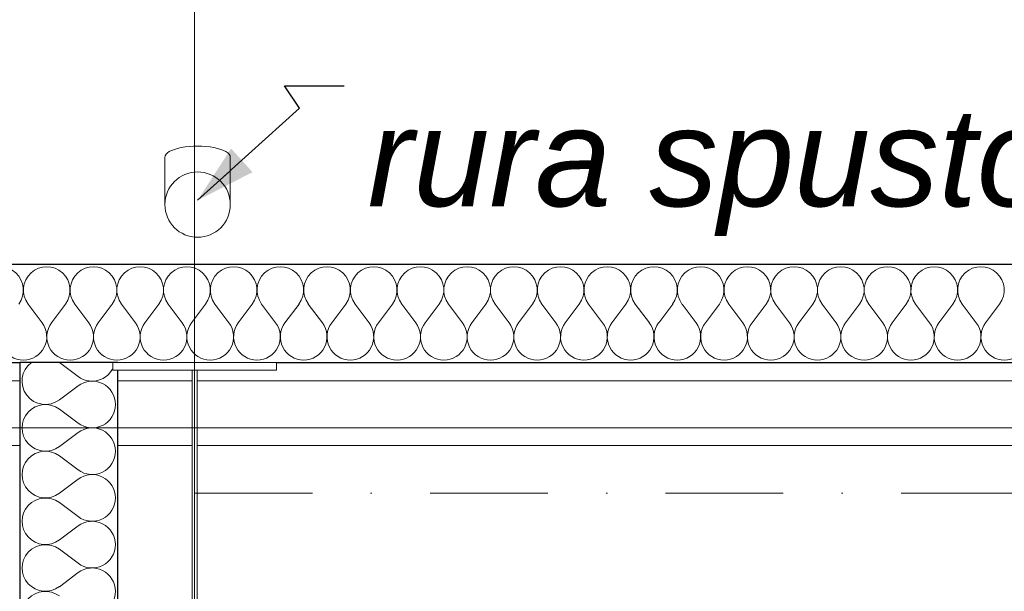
# Model space of a CAD drawing. Header units: millimetres. Extents: x -12989 to 357906, y -50379 to 30884.
# Tile 116 of 256: x 5566 to 7071, y 14500 to 15374. Entities that reach past the tile are written whole.
import ezdxf
from ezdxf.enums import TextEntityAlignment as Align

# ---------------------------------------------------------------- set-up
doc = ezdxf.new("R2010")
doc.units = ezdxf.units.MM
doc.header["$MEASUREMENT"] = 0
doc.linetypes.add('Kropki i Kreski', pattern=[360, 180, -90, 0, -90])
doc.linetypes.add('Wipeout_Contour', pattern=[1000, 0, -1000])
for name, color, linetype in [('A__STROPY', 7, 'Continuous'), ('AS_Belki.Import IFC', 7, 'Continuous'), ('AS_Blachy.Import IFC', 7, 'Continuous'), ('Nowe_04-ŚCIANY DZIAŁOWE', 7, 'Continuous'), ('Nowe_A__SCIANY', 7, 'Continuous'), ('Nowe_A__STROPY', 7, 'Continuous'), ('Nowe_A_OZN_STREFY', 7, 'Continuous'), ('Nowe_A_WN_WYPOSAZENIE', 7, 'Continuous'), ('Nowe_A_WYM_ZEWNETRZNE', 7, 'Continuous'), ('Nowe_Warstwa IFC.Import IFC', 7, 'Continuous')]:
    doc.layers.add(name, color=color, linetype=linetype)
for name, color, linetype, lineweight in [('A__STROPY_Nr_pióra__89', 7, 'Continuous', 13), ('AS_Belki.Import IFC_Nr_pióra__69', 7, 'Continuous', 13), ('AS_Belki.Import IFC_Nr_pióra__90', 7, 'Continuous', 13), ('AS_Blachy.Import IFC_Nr_pióra__4', 7, 'Continuous', 13), ('Nowe_04-ŚCIANY DZIAŁOWE_Nr_pióra__27', 7, 'Continuous', 25), ('Nowe_A__SCIANY_Nr_pióra__27', 7, 'Continuous', 25), ('Nowe_A__STROPY_Nr_pióra__89', 7, 'Continuous', 13), ('Nowe_A_OZN_ODNOSNIKI_Nr_pióra__6', 7, 'Continuous', 13), ('Nowe_A_OZN_ODNOSNIKI_Nr_pióra__85', 7, 'Continuous', 13), ('Nowe_A_WN_WYPOSAZENIE_Nr_pióra__2', 7, 'Continuous', 13), ('Nowe_A_WYM_ZEWNETRZNE_Nr_pióra__1', 7, 'Continuous', 13), ('Nowe_A_WYM_ZEWNETRZNE_Nr_pióra__45', 7, 'Continuous', 15), ('Nowe_A_WYM_ZEWNETRZNE_Nr_pióra__85', 7, 'Continuous', 13), ('Nowe_Warstwa IFC.Import IFC_Nr_pióra__1', 7, 'Continuous', 13), ('Nowe_Warstwa IFC.Import IFC_Nr_pióra__4', 7, 'Continuous', 13)]:
    doc.layers.add(name, color=color, linetype=linetype, lineweight=lineweight)
doc.layers.add('Nowe_04-ŚCIANY DZIAŁOWE_Nr_pióra__174', color=7, linetype='Continuous', lineweight=5, true_color=0x6a6a6a)
doc.layers.add('Nowe_A__SCIANY_Nr_pióra__174', color=7, linetype='Continuous', lineweight=5, true_color=0x6a6a6a)
doc.styles.add('STYL_AUTOMATYCZNY_2', font='arial.ttf')
doc.styles.add('STYL_AUTOMATYCZNY_3', font='arial.ttf')
doc.styles.add('STYL_AUTOMATYCZNY_5', font='arial.ttf')
doc.dimstyles.new('STYL_AUTOMATYCZNY__1', dxfattribs={"dimtxt": 139.999998, "dimasz": 71.25, "dimexe": 0.18, "dimexo": 0.0625, "dimgap": 0, "dimtad": 1, "dimtih": 1, "dimtoh": 1, "dimdec": 0, "dimlfac": 0.1, "dimzin": 0, "dimdsep": 46, "dimtxsty": 'STYL_AUTOMATYCZNY_3', "dimblk": 'ARROWHEAD_6', "dimblk1": 'ARROWHEAD_6', "dimblk2": 'ARROWHEAD_6', "dimcen": 0.09, "dimse1": 1, "dimse2": 1, "dimclrd": 7, "dimclre": 7, "dimclrt": 7, "dimadec": 0, "dimazin": 0, "dimtfac": 1, "dimtdec": 4, "dimtmove": 0, "dimatfit": 3, "dimfxl": 0, "dimtolj": 1, "dimtzin": 0, "dimarcsym": 0})
doc.dimstyles.new('STYL_AUTOMATYCZNY__2', dxfattribs={"dimtxt": 139.999998, "dimasz": 71.25, "dimexe": 0.18, "dimexo": 0.0625, "dimgap": 0, "dimtad": 1, "dimdec": 0, "dimlfac": 0.1, "dimzin": 0, "dimdsep": 46, "dimtxsty": 'STYL_AUTOMATYCZNY_3', "dimblk": 'ARROWHEAD_6', "dimblk1": 'ARROWHEAD_6', "dimblk2": 'ARROWHEAD_6', "dimcen": 0.09, "dimse1": 1, "dimse2": 1, "dimclrd": 7, "dimclre": 7, "dimclrt": 7, "dimadec": 0, "dimazin": 0, "dimtfac": 1, "dimtdec": 4, "dimtmove": 0, "dimatfit": 3, "dimfxl": 0, "dimtolj": 1, "dimtzin": 0, "dimarcsym": 0})
doc.dimstyles.new('STYL_AUTOMATYCZNY__3', dxfattribs={"dimtxt": 0.18, "dimasz": 91.2, "dimexe": 0.18, "dimexo": 0.0625, "dimgap": 0, "dimtad": 0, "dimtih": 1, "dimtoh": 1, "dimdec": 4, "dimzin": 0, "dimdsep": 46, "dimcen": 0.09, "dimadec": 0, "dimazin": 0, "dimtfac": 1, "dimtdec": 4, "dimtmove": 0, "dimatfit": 3, "dimldrblk": 'ARROWHEAD_5', "dimfxl": 0, "dimtolj": 1, "dimtzin": 0, "dimarcsym": 0})

# ---------------------------------------------------------------- blocks, each defined once
blk = doc.blocks.new('Strop_1_1', base_point=(-12989.3, -15342.7))
at = {"layer": 'Nowe_A__STROPY_Nr_pióra__89', "color": 7, "linetype": 'Continuous', "lineweight": 13, "flags": 128}
blk.add_lwpolyline([(-322, 14822), (36322, 14822), (36322, 178), (-322, 178)], close=True, dxfattribs=at)
blk = doc.blocks.new('Strop_2_1', base_point=(-220, 283.1))
at = {"layer": 'A__STROPY_Nr_pióra__89', "color": 7, "linetype": 'Continuous', "lineweight": 13, "flags": 128}
blk.add_lwpolyline([(-220, 283.1), (36170, 283.1), (36170, 14723.1), (-220, 14723.1)], close=True, dxfattribs=at)
blk = doc.blocks.new('*X43')
at = {"layer": 'Nowe_A__SCIANY_Nr_pióra__174', "color": 251, "linetype": 'Continuous', "lineweight": 5, "true_color": 0x6a6a6a}
for p, q in [((5578.6, 14939.3), (5600, 14910.7)), ((5635.7, 14939.3), (5614.3, 14910.7)), ((5650, 14939.3), (5671.4, 14910.7)), ((5707.1, 14939.3), (5685.7, 14910.7)), ((5721.4, 14939.3), (5742.9, 14910.7)), ((5778.6, 14939.3), (5757.1, 14910.7)), ((5792.9, 14939.3), (5814.3, 14910.7)), ((5850, 14939.3), (5828.6, 14910.7)), ((5864.3, 14939.3), (5885.7, 14910.7)), ((5921.4, 14939.3), (5900, 14910.7)), ((5935.7, 14939.3), (5957.1, 14910.7)), ((5992.9, 14939.3), (5971.4, 14910.7)), ((6007.1, 14939.3), (6028.6, 14910.7)), ((6064.3, 14939.3), (6042.9, 14910.7)), ((6078.6, 14939.3), (6100, 14910.7)), ((6135.7, 14939.3), (6114.3, 14910.7)), ((6150, 14939.3), (6171.4, 14910.7)), ((6207.1, 14939.3), (6185.7, 14910.7)), ((6221.4, 14939.3), (6242.9, 14910.7)), ((6278.6, 14939.3), (6257.1, 14910.7)), ((6292.9, 14939.3), (6314.3, 14910.7)), ((6350, 14939.3), (6328.6, 14910.7)), ((6364.3, 14939.3), (6385.7, 14910.7)), ((6421.4, 14939.3), (6400, 14910.7)), ((6435.7, 14939.3), (6457.1, 14910.7)), ((6492.9, 14939.3), (6471.4, 14910.7)), ((6507.1, 14939.3), (6528.6, 14910.7)), ((6564.3, 14939.3), (6542.9, 14910.7)), ((6578.6, 14939.3), (6600, 14910.7)), ((6635.7, 14939.3), (6614.3, 14910.7)), ((6650, 14939.3), (6671.4, 14910.7)), ((6707.1, 14939.3), (6685.7, 14910.7)), ((6721.4, 14939.3), (6742.9, 14910.7)), ((6778.6, 14939.3), (6757.1, 14910.7)), ((6792.9, 14939.3), (6814.3, 14910.7)), ((6850, 14939.3), (6828.6, 14910.7)), ((6864.3, 14939.3), (6885.7, 14910.7)), ((6921.4, 14939.3), (6900, 14910.7)), ((6935.7, 14939.3), (6957.1, 14910.7)), ((6992.9, 14939.3), (6971.4, 14910.7)), ((7007.1, 14939.3), (7028.6, 14910.7)), ((7064.3, 14939.3), (7042.9, 14910.7))]:
    blk.add_line(p, q, dxfattribs=at)
for centre, start, end in [((5535.7, 14960.7), 323.1301, 216.8699), ((5607.1, 14960.7), 323.1301, 216.8699), ((5678.6, 14960.7), 323.1301, 216.8699), ((5750, 14960.7), 323.1301, 216.8699), ((5821.4, 14960.7), 323.1301, 216.8699), ((5892.9, 14960.7), 323.1301, 216.8699), ((5964.3, 14960.7), 323.1301, 216.8699), ((6035.7, 14960.7), 323.1301, 216.8699), ((6107.1, 14960.7), 323.1301, 216.8699), ((6178.6, 14960.7), 323.1301, 216.8699), ((6250, 14960.7), 323.1301, 216.8699), ((6321.4, 14960.7), 323.1301, 216.8699), ((6392.9, 14960.7), 323.1301, 216.8699), ((6464.3, 14960.7), 323.1301, 216.8699), ((6535.7, 14960.7), 323.1301, 216.8699), ((6607.1, 14960.7), 323.1301, 216.8699), ((6678.6, 14960.7), 323.1301, 216.8699), ((6750, 14960.7), 323.1301, 216.8699), ((6821.4, 14960.7), 323.1301, 216.8699), ((6892.9, 14960.7), 323.1301, 216.8699), ((6964.3, 14960.7), 323.1301, 216.8699), ((7035.7, 14960.7), 323.1301, 216.8699), ((5571.4, 14889.3), 143.1301, 270), ((5571.4, 14889.3), 270, 36.8699), ((5642.9, 14889.3), 143.1301, 270), ((5642.9, 14889.3), 270, 36.8699), ((5714.3, 14889.3), 143.1301, 270), ((5714.3, 14889.3), 270, 36.8699), ((5785.7, 14889.3), 143.1301, 270), ((5785.7, 14889.3), 270, 36.8699), ((5857.1, 14889.3), 143.1301, 270), ((5857.1, 14889.3), 270, 36.8699), ((5928.6, 14889.3), 143.1301, 270), ((5928.6, 14889.3), 270, 36.8699), ((6000, 14889.3), 143.1301, 270), ((6000, 14889.3), 270, 36.8699), ((6071.4, 14889.3), 143.1301, 270), ((6071.4, 14889.3), 270, 36.8699), ((6142.9, 14889.3), 143.1301, 270), ((6142.9, 14889.3), 270, 36.8699), ((6214.3, 14889.3), 143.1301, 270), ((6214.3, 14889.3), 270, 36.8699), ((6285.7, 14889.3), 143.1301, 270), ((6285.7, 14889.3), 270, 36.8699), ((6357.1, 14889.3), 143.1301, 270), ((6357.1, 14889.3), 270, 36.8699), ((6428.6, 14889.3), 143.1301, 270), ((6428.6, 14889.3), 270, 36.8699), ((6500, 14889.3), 143.1301, 270), ((6500, 14889.3), 270, 36.8699), ((6571.4, 14889.3), 143.1301, 270), ((6571.4, 14889.3), 270, 36.8699), ((6642.9, 14889.3), 143.1301, 270), ((6642.9, 14889.3), 270, 36.8699), ((6714.3, 14889.3), 143.1301, 270), ((6714.3, 14889.3), 270, 36.8699), ((6785.7, 14889.3), 143.1301, 270), ((6785.7, 14889.3), 270, 36.8699), ((6857.1, 14889.3), 143.1301, 270), ((6857.1, 14889.3), 270, 36.8699), ((6928.6, 14889.3), 143.1301, 270), ((6928.6, 14889.3), 270, 36.8699), ((7000, 14889.3), 143.1301, 270), ((7000, 14889.3), 270, 36.8699), ((7071.4, 14889.3), 143.1301, 270), ((7071.4, 14889.3), 270, 36.8699)]:
    blk.add_arc(centre, 35.7, start, end, dxfattribs=at)
blk = doc.blocks.new('Ściana_3_1', base_point=(36350, 14850))
at = {"color": 254, "linetype": 'Wipeout_Contour', "lineweight": 0, "ltscale": 72872.97882}
blk.add_wipeout([(-350, 14850), (15486, 14850), (15486, 15000), (-350, 15000)], dxfattribs=at).dxf.layer = 'Nowe_A__SCIANY'
at = {"layer": 'Nowe_A__SCIANY_Nr_pióra__27', "color": 7, "linetype": 'Continuous', "lineweight": 25, "flags": 128}
for points in [[(15486, 15000), (-500, 15000)], [(-350, 14850), (15486, 14850)]]:
    blk.add_lwpolyline(points, dxfattribs=at)
at = {"layer": 'Nowe_A__SCIANY', "color": 7, "lineweight": 25}
blk.add_blockref('*X43', (0, 0), dxfattribs=at)
blk = doc.blocks.new('*X57')
at = {"layer": 'Nowe_04-ŚCIANY DZIAŁOWE_Nr_pióra__174', "color": 251, "linetype": 'Continuous', "lineweight": 5, "true_color": 0x6a6a6a}
for p, q in [((5626.5, 14850), (5655, 14828.6)), ((5626.5, 14792.9), (5655, 14814.3)), ((5626.5, 14778.6), (5655, 14757.1)), ((5626.5, 14721.4), (5655, 14742.9)), ((5626.5, 14707.1), (5655, 14685.7)), ((5626.5, 14650), (5655, 14671.4)), ((5626.5, 14635.7), (5655, 14614.3)), ((5626.5, 14578.6), (5655, 14600)), ((5626.5, 14564.3), (5655, 14542.9)), ((5626.5, 14507.1), (5655, 14528.6))]:
    blk.add_line(p, q, dxfattribs=at)
for centre, start, end in [((5605, 14821.4), 126.8699, 306.8699), ((5676.5, 14857.1), 233.1301, 348.463), ((5676.5, 14785.7), 0, 126.8699), ((5605, 14750), 53.1301, 306.8699), ((5676.5, 14785.7), 233.1301, 0), ((5676.5, 14714.3), 0, 126.8699), ((5605, 14678.6), 53.1301, 306.8699), ((5676.5, 14714.3), 233.1301, 0), ((5676.5, 14642.9), 0, 126.8699), ((5605, 14607.1), 53.1301, 306.8699), ((5676.5, 14642.9), 233.1301, 0), ((5676.5, 14571.4), 0, 126.8699), ((5605, 14535.7), 53.1301, 306.8699), ((5676.5, 14571.4), 233.1301, 0), ((5676.5, 14500), 0, 126.8699), ((5605, 14464.3), 53.1301, 306.8699), ((5676.5, 14500), 233.1301, 0)]:
    blk.add_arc(centre, 35.7, start, end, dxfattribs=at)
blk = doc.blocks.new('Ściana_5_1', base_point=(5640.7, 14850))
at = {"color": 254, "linetype": 'Wipeout_Contour', "lineweight": 0, "ltscale": 47724.685739}
blk.add_wipeout([(5565.7, 14850), (5565.7, 5640.4), (5715.7, 5640.4), (5715.7, 14850)], dxfattribs=at).dxf.layer = 'Nowe_04-ŚCIANY DZIAŁOWE'
at = {"layer": 'Nowe_04-ŚCIANY DZIAŁOWE_Nr_pióra__27', "color": 7, "linetype": 'Continuous', "lineweight": 25, "flags": 128}
for points in [[(5565.7, 14850), (5565.7, 6999.8)], [(5715.7, 14850), (5565.7, 14850)], [(5715.7, 5640.4), (5715.7, 14850)]]:
    blk.add_lwpolyline(points, dxfattribs=at)
at = {"layer": 'Nowe_04-ŚCIANY DZIAŁOWE', "color": 7, "lineweight": 25}
blk.add_blockref('*X57', (0, 0), dxfattribs=at)
blk = doc.blocks.new('Rura spustowa [Lindab][19]_1', base_point=(5837.8, 15091.5))
at = {"color": 254, "linetype": 'Wipeout_Contour', "lineweight": 0, "ltscale": 226538.266976}
blk.add_wipeout([(5787.8, 15091.5), (5787.8, 15091.5), (5797.3, 15062.1), (5822.3, 15043.9), (5853.2, 15043.9), (5878.2, 15062.1), (5887.8, 15091.5), (5887.8, 15091.5), (5887.8, 15091.5), (5878.2, 15120.9), (5853.2, 15139.1), (5822.3, 15139.1), (5797.3, 15120.9)], dxfattribs=at).dxf.layer = 'Nowe_A_WN_WYPOSAZENIE'
at = {"color": 254, "linetype": 'Wipeout_Contour', "lineweight": 0, "ltscale": 64860.349235}
blk.add_wipeout([(5887.8, 15091.5), (5887.8, 15163.9), (5787.8, 15163.9), (5787.8, 15091.5)], dxfattribs=at).dxf.layer = 'Nowe_A_WN_WYPOSAZENIE'
at = {"color": 254, "linetype": 'Wipeout_Contour', "lineweight": 0, "ltscale": 584957.399919}
blk.add_wipeout([(5887.8, 15163.9), (5887, 15166.8), (5884.8, 15169.7), (5881.1, 15172.4), (5876.1, 15174.9), (5869.9, 15177), (5862.8, 15178.7), (5854.9, 15179.9), (5846.5, 15180.7), (5837.8, 15181), (5829.1, 15180.7), (5820.7, 15179.9), (5812.8, 15178.7), (5805.6, 15177), (5799.5, 15174.9), (5794.5, 15172.4), (5790.8, 15169.7), (5788.5, 15166.8), (5787.8, 15163.9), (5788.5, 15160.9), (5790.8, 15158), (5794.5, 15155.3), (5799.5, 15152.9), (5805.6, 15150.8), (5812.8, 15149.1), (5820.7, 15147.8), (5829.1, 15147), (5837.8, 15146.8), (5846.5, 15147), (5854.9, 15147.8), (5862.8, 15149.1), (5869.9, 15150.8), (5876.1, 15152.9), (5881.1, 15155.3), (5884.8, 15158), (5887, 15160.9)], dxfattribs=at).dxf.layer = 'Nowe_A_WN_WYPOSAZENIE'
at = {"layer": 'Nowe_A_WN_WYPOSAZENIE_Nr_pióra__2', "color": 7, "linetype": 'Continuous', "lineweight": 13}
for p, q in [((5787.8, 15091.5), (5787.8, 15163.9)), ((5887.8, 15091.5), (5887.8, 15163.9))]:
    blk.add_line(p, q, dxfattribs=at)
blk.add_circle((5837.8, 15091.5), 50, dxfattribs=at)
blk.add_ellipse((5837.8, 15163.9), major_axis=(50, 0), ratio=0.34202, start_param=0, end_param=3.141593, dxfattribs=at)
blk = doc.blocks.new('IFC Extruded[75]_1', base_point=(5837.3, 14462))
at = {"color": 254, "linetype": 'Wipeout_Contour', "lineweight": 0, "ltscale": 63075.211095}
blk.add_wipeout([(5837.3, 14462), (5837.3, 14838), (5829.3, 14838), (5829.3, 14462)], dxfattribs=at).dxf.layer = 'AS_Blachy.Import IFC'
at = {"layer": 'AS_Blachy.Import IFC_Nr_pióra__4', "color": 7, "linetype": 'Continuous', "lineweight": 13}
for p, q in [((5829.3, 14462), (5829.3, 14838)), ((5837.3, 14838), (5829.3, 14838)), ((5837.3, 14462), (5837.3, 14838)), ((5837.3, 14462), (5829.3, 14462))]:
    blk.add_line(p, q, dxfattribs=at)
blk = doc.blocks.new('IFC Extruded[76]_1', base_point=(5708.3, 14838))
at = {"color": 254, "linetype": 'Wipeout_Contour', "lineweight": 0, "ltscale": 63797.89173}
blk.add_wipeout([(5708.3, 14838), (5958.3, 14838), (5958.3, 14850), (5708.3, 14850)], dxfattribs=at).dxf.layer = 'AS_Blachy.Import IFC'
at = {"layer": 'AS_Blachy.Import IFC_Nr_pióra__4', "color": 7, "linetype": 'Continuous', "lineweight": 13}
for p, q in [((5708.3, 14850), (5958.3, 14850)), ((5708.3, 14838), (5708.3, 14850)), ((5958.3, 14838), (5958.3, 14850)), ((5708.3, 14838), (5958.3, 14838))]:
    blk.add_line(p, q, dxfattribs=at)
blk = doc.blocks.new('Standardowy znacznik osi[96]_1', base_point=(-2344.6, 14750))
at = {"layer": 'Nowe_Warstwa IFC.Import IFC_Nr_pióra__4', "color": 7, "linetype": 'Continuous', "lineweight": 13}
blk.add_line((-2344.6, 14750), (39576.7, 14750), dxfattribs=at)
at = {"layer": 'Nowe_Warstwa IFC.Import IFC_Nr_pióra__1', "color": 7, "lineweight": 13, "style": 'STYL_AUTOMATYCZNY_2'}
for tag, p in [('AC_MarkerText_1_0', (-2594.6, 14837.5)), ('AC_MarkerText_1_1', (39826.7, 14837.5))]:
    blk.add_attdef(tag, text='', height=175, dxfattribs=at).set_placement(p, align=Align.TOP_CENTER)
blk = doc.blocks.new('Standardowy znacznik osi[99]_1', base_point=(5833.3, 17223.7))
at = {"layer": 'Nowe_Warstwa IFC.Import IFC_Nr_pióra__4', "color": 7, "linetype": 'Continuous', "lineweight": 13}
blk.add_line((5833.3, 17223.7), (5833.3, -2567.4), dxfattribs=at)
at = {"layer": 'Nowe_Warstwa IFC.Import IFC_Nr_pióra__1', "color": 7, "lineweight": 13, "style": 'STYL_AUTOMATYCZNY_2'}
for tag, p in [('AC_MarkerText_1_0', (5833.3, 17561.2)), ('AC_MarkerText_1_1', (5833.3, -2729.9))]:
    blk.add_attdef(tag, text='', height=175, rotation=360, dxfattribs=at).set_placement(p, align=Align.TOP_CENTER)
blk = doc.blocks.new('Belka_6_1', base_point=(5833.3, 14650))
at = {"layer": 'AS_Belki.Import IFC_Nr_pióra__69', "color": 7, "linetype": 'Kropki i Kreski', "lineweight": 13}
blk.add_line((5833.3, 14650), (11916.3, 14650), dxfattribs=at)
at = {"layer": 'AS_Belki.Import IFC_Nr_pióra__90', "color": 7, "linetype": 'Continuous', "lineweight": 13}
blk.add_line((5833.3, 14642), (5833.3, 14658), dxfattribs=at)
blk = doc.blocks.new('Belka_29_1', base_point=(5833.3, 14650))
at = {"layer": 'AS_Belki.Import IFC_Nr_pióra__69', "color": 7, "linetype": 'Kropki i Kreski', "lineweight": 13}
blk.add_line((5833.3, 14650), (11916.3, 14650), dxfattribs=at)
blk = doc.blocks.new('*D262')
at = {"layer": 'Nowe_A_WYM_ZEWNETRZNE_Nr_pióra__45', "color": 7, "linetype": 'Continuous', "lineweight": 15}
for p, q in [((-312.5, 15842.6), (-387.5, 15767.6)), ((5603.2, 15842.6), (5528.2, 15767.6))]:
    blk.add_line(p, q, dxfattribs=at)
at = {"layer": 'Nowe_A_WYM_ZEWNETRZNE_Nr_pióra__85', "color": 7, "linetype": 'Continuous', "lineweight": 13}
for p, q in [((5565.7, 15734.8), (5565.7, 15875.5)), ((-350, 15805.1), (5565.7, 15805.1))]:
    blk.add_line(p, q, dxfattribs=at)
at = {"layer": 'Nowe_A_WYM_ZEWNETRZNE_Nr_pióra__1', "color": 7, "lineweight": 13, "char_height": 140, "attachment_point": 7, "style": 'STYL_AUTOMATYCZNY_3'}
for s, insert in [('\\A1;{\\pql;\\fArial|b0|i0|c238|p0;\\W1.000000;592}', (2340.9, 15833.1)), ('\\A1;{\\pql;\\fArial|b0|i0|c238|p0;\\W1.000000;15}', (5314.7, 15833.1))]:
    blk.add_mtext(s, dxfattribs=dict(at, insert=insert))
blk = doc.blocks.new('ARROWHEAD_6')
at = {"color": 0, "linetype": 'Continuous', "lineweight": 0}
for p, q in [((-0.5, -0.5), (0.5, 0.5)), ((0, 0), (-1, 0))]:
    blk.add_line(p, q, dxfattribs=at)
blk = doc.blocks.new('*D263')
at = {"layer": 'Nowe_A_WYM_ZEWNETRZNE_Nr_pióra__45', "color": 7, "linetype": 'Continuous', "lineweight": 15}
for p, q in [((5603.2, 15842.6), (5528.2, 15767.6)), ((5753.2, 15842.6), (5678.2, 15767.6))]:
    blk.add_line(p, q, dxfattribs=at)
at = {"layer": 'Nowe_A_WYM_ZEWNETRZNE_Nr_pióra__85', "color": 7, "linetype": 'Continuous', "lineweight": 13}
for p, q in [((5715.7, 15734.8), (5715.7, 15875.5)), ((5565.7, 15805.1), (5715.7, 15805.1))]:
    blk.add_line(p, q, dxfattribs=at)
blk = doc.blocks.new('*D264')
at = {"layer": 'Nowe_A_WYM_ZEWNETRZNE_Nr_pióra__45', "color": 7, "linetype": 'Continuous', "lineweight": 15}
for p, q in [((5753.2, 15842.6), (5678.2, 15767.6)), ((36387.5, 15842.6), (36312.5, 15767.6))]:
    blk.add_line(p, q, dxfattribs=at)
at = {"layer": 'Nowe_A_WYM_ZEWNETRZNE_Nr_pióra__85', "color": 7, "linetype": 'Continuous', "lineweight": 13}
for p, q in [((5715.7, 15734.8), (5715.7, 15875.5)), ((36350, 15734.8), (36350, 15875.5)), ((5715.7, 15805.1), (36350, 15805.1))]:
    blk.add_line(p, q, dxfattribs=at)
at = {"layer": 'Nowe_A_WYM_ZEWNETRZNE_Nr_pióra__1', "color": 7, "lineweight": 13, "char_height": 140, "attachment_point": 7, "style": 'STYL_AUTOMATYCZNY_3'}
for s, insert in [('\\A1;{\\pql;\\fArial|b0|i0|c238|p0;\\W1.000000;3\xa0063}', (20685.9, 15833.1)), ('\\A1;{\\pql;\\fArial|b0|i0|c238|p0;\\W1.000000;15}', (36098.9, 15833.1))]:
    blk.add_mtext(s, dxfattribs=dict(at, insert=insert))
blk = doc.blocks.new('*D272')
at = {"layer": 'Nowe_A_WYM_ZEWNETRZNE_Nr_pióra__45', "color": 7, "linetype": 'Continuous', "lineweight": 15}
blk.add_line((-1341, 14887.5), (-1266, 14812.5), dxfattribs=at)
at = {"layer": 'Nowe_A_WYM_ZEWNETRZNE_Nr_pióra__85', "color": 7, "linetype": 'Continuous', "lineweight": 13}
for p, q in [((-1303.5, 14850), (-1303.5, 15000)), ((-1233.2, 14850), (-1373.8, 14850))]:
    blk.add_line(p, q, dxfattribs=at)
blk = doc.blocks.new('*D273')
at = {"layer": 'Nowe_A_WYM_ZEWNETRZNE_Nr_pióra__45', "color": 7, "linetype": 'Continuous', "lineweight": 15}
for p, q in [((-1266, 14962.5), (-1341, 15037.5)), ((-1341, 14887.5), (-1266, 14812.5))]:
    blk.add_line(p, q, dxfattribs=at)
at = {"layer": 'Nowe_A_WYM_ZEWNETRZNE_Nr_pióra__85', "color": 7, "linetype": 'Continuous', "lineweight": 13}
for p, q in [((-1303.5, 15000), (-1303.5, 15056.2)), ((-1233.2, 15000), (-1373.8, 15000)), ((-1303.5, 14850), (-1303.5, 15000))]:
    blk.add_line(p, q, dxfattribs=at)
blk = doc.blocks.new('*D286')
at = {"layer": 'Nowe_A_WYM_ZEWNETRZNE_Nr_pióra__45', "color": 7, "linetype": 'Continuous', "lineweight": 15}
for p, q in [((-462.5, 16092.6), (-537.5, 16017.6)), ((15523.5, 16092.6), (15448.5, 16017.6))]:
    blk.add_line(p, q, dxfattribs=at)
at = {"layer": 'Nowe_A_WYM_ZEWNETRZNE_Nr_pióra__85', "color": 7, "linetype": 'Continuous', "lineweight": 13}
for p, q in [((-500, 15984.8), (-500, 16125.5)), ((15486, 15984.8), (15486, 16125.5)), ((-556.3, 16055.1), (-500, 16055.1)), ((-500, 16055.1), (15486, 16055.1))]:
    blk.add_line(p, q, dxfattribs=at)
at = {"layer": 'Nowe_A_WYM_ZEWNETRZNE_Nr_pióra__1', "color": 7, "lineweight": 13, "insert": (7252.8, 16083.1), "char_height": 140, "attachment_point": 7, "style": 'STYL_AUTOMATYCZNY_3'}
blk.add_mtext('\\A1;{\\pql;\\fArial|b0|i0|c238|p0;\\W1.000000;1\xa0599}', dxfattribs=at)
blk = doc.blocks.new('*D293')
at = {"layer": 'Nowe_A_WYM_ZEWNETRZNE_Nr_pióra__45', "color": 7, "linetype": 'Continuous', "lineweight": 15}
for p, q in [((-462.5, 16342.6), (-537.5, 16267.6)), ((-192.2, 16342.6), (-267.2, 16267.6))]:
    blk.add_line(p, q, dxfattribs=at)
at = {"layer": 'Nowe_A_WYM_ZEWNETRZNE_Nr_pióra__85', "color": 7, "linetype": 'Continuous', "lineweight": 13}
for p, q in [((-500, 16234.8), (-500, 16375.5)), ((-229.7, 16234.8), (-229.7, 16375.5)), ((-556.3, 16305.1), (-500, 16305.1)), ((-500, 16305.1), (-229.7, 16305.1)), ((-229.7, 16305.1), (5833.3, 16305.1))]:
    blk.add_line(p, q, dxfattribs=at)
at = {"layer": 'Nowe_A_WYM_ZEWNETRZNE_Nr_pióra__1', "color": 7, "lineweight": 13, "insert": (-751.1, 16333.1), "char_height": 140, "attachment_point": 7, "style": 'STYL_AUTOMATYCZNY_3'}
blk.add_mtext('\\A1;{\\pql;\\fArial|b0|i0|c238|p0;\\W1.000000;27}', dxfattribs=at)
blk = doc.blocks.new('*D301')
at = {"layer": 'Nowe_A_WYM_ZEWNETRZNE_Nr_pióra__45', "color": 7, "linetype": 'Continuous', "lineweight": 15}
for p, q in [((-462.5, 16592.6), (-537.5, 16517.6)), ((36462.5, 16517.6), (36537.5, 16592.6))]:
    blk.add_line(p, q, dxfattribs=at)
at = {"layer": 'Nowe_A_WYM_ZEWNETRZNE_Nr_pióra__85', "color": 7, "linetype": 'Continuous', "lineweight": 13}
for p, q in [((-500, 16484.8), (-500, 16625.5)), ((36500, 16484.8), (36500, 16625.5)), ((-556.3, 16555.1), (-500, 16555.1)), ((-500, 16555.1), (36500, 16555.1)), ((36500, 16555.1), (36556.2, 16555.1))]:
    blk.add_line(p, q, dxfattribs=at)
at = {"layer": 'Nowe_A_WYM_ZEWNETRZNE_Nr_pióra__1', "color": 7, "lineweight": 13, "insert": (17759.8, 16583.1), "char_height": 140, "attachment_point": 7, "style": 'STYL_AUTOMATYCZNY_3'}
blk.add_mtext('\\A1;{\\pql;\\fArial|b0|i0|c238|p0;\\W1.000000;3\xa0700}', dxfattribs=at)
blk = doc.blocks.new('ARROWHEAD_5')
at = {"linetype": 'Continuous', "lineweight": 0}
blk.add_hatch(color=0, dxfattribs=at).paths.add_polyline_path([(-1, 0.2679), (0, 0), (-1, -0.2679)])
at = {"color": 0, "linetype": 'Continuous', "lineweight": 0}
blk.add_line((0, 0), (-1, 0), dxfattribs=at)
blk = doc.blocks.new('*D404')
at = {"layer": 'Nowe_A_WYM_ZEWNETRZNE_Nr_pióra__45', "color": 7, "linetype": 'Continuous', "lineweight": 15}
for p, q in [((1158.9, 14887.5), (1233.9, 14812.5)), ((1158.9, 7037.3), (1233.9, 6962.3))]:
    blk.add_line(p, q, dxfattribs=at)
at = {"layer": 'Nowe_A_WYM_ZEWNETRZNE_Nr_pióra__85', "color": 7, "linetype": 'Continuous', "lineweight": 13}
for p, q in [((1266.7, 14850), (1126.1, 14850)), ((1196.4, 6999.8), (1196.4, 14850)), ((1266.7, 6999.8), (1126.1, 6999.8))]:
    blk.add_line(p, q, dxfattribs=at)
at = {"layer": 'Nowe_A_WYM_ZEWNETRZNE_Nr_pióra__1', "color": 7, "lineweight": 13, "char_height": 140, "attachment_point": 7, "rotation": 90, "style": 'STYL_AUTOMATYCZNY_3'}
for s, insert in [('\\A1;{\\pql;\\fArial|b0|i0|c238|p0;\\W1.000000;15}', (1168.4, 14598.9)), ('\\A1;{\\pql;\\fArial|b0|i0|c238|p0;\\W1.000000;785}', (1168.4, 10658))]:
    blk.add_mtext(s, dxfattribs=dict(at, insert=insert))
blk = doc.blocks.new('*D405')
at = {"layer": 'Nowe_A_WYM_ZEWNETRZNE_Nr_pióra__45', "color": 7, "linetype": 'Continuous', "lineweight": 15}
for p, q in [((1233.873998, 14962.5), (1158.873998, 15037.5)), ((1158.873998, 14887.5), (1233.873998, 14812.5))]:
    blk.add_line(p, q, dxfattribs=at)
at = {"layer": 'Nowe_A_WYM_ZEWNETRZNE_Nr_pióra__85', "color": 7, "linetype": 'Continuous', "lineweight": 13}
for p, q in [((1196.373998, 15000), (1196.373998, 15056.25)), ((1266.686498, 15000), (1126.061498, 15000)), ((1196.373998, 14850), (1196.373998, 15000)), ((1266.686498, 14850), (1126.061498, 14850))]:
    blk.add_line(p, q, dxfattribs=at)

msp = doc.modelspace()

# ---------------------------------------------------------------- linework, layer by layer
at = {"layer": 'Nowe_A_OZN_STREFY', "color": 7, "linetype": 'Continuous', "lineweight": 0, "true_color": 0xffffff, "flags": 128}
msp.add_lwpolyline([(-350, 14850), (-350, 6999.8), (5565.7, 6999.8), (5565.7, 14850)], close=True, dxfattribs=at)
msp.add_lwpolyline([(15386.3, 14850), (5715.7, 14850), (5715.7, 150), (7149.8, 150), (7149.8, 330), (7249.8, 330), (7249.8, 150), (10499.8, 150)], dxfattribs=at)

# ---------------------------------------------------------------- block references
at = {"layer": 'A__STROPY', "color": 7, "linetype": 'Continuous', "lineweight": 13}
msp.add_blockref('Strop_2_1', (-220, 283.1), dxfattribs=at)
at = {"layer": 'Nowe_A__STROPY', "color": 7, "linetype": 'Continuous', "lineweight": 13}
msp.add_blockref('Strop_1_1', (-12989.3, -15342.7), dxfattribs=at)

# ---------------------------------------------------------------- next in the draw order: block references
at = {"layer": 'Nowe_A__SCIANY', "color": 7, "lineweight": 25}
msp.add_blockref('Ściana_3_1', (36350, 14850), dxfattribs=at)

# ---------------------------------------------------------------- next in the draw order: block references
at = {"layer": 'Nowe_04-ŚCIANY DZIAŁOWE', "color": 7, "lineweight": 25}
msp.add_blockref('Ściana_5_1', (5640.7, 14850), dxfattribs=at)
at = {"layer": 'Nowe_A_WN_WYPOSAZENIE', "color": 7, "linetype": 'Continuous', "lineweight": 13}
msp.add_blockref('Rura spustowa [Lindab][19]_1', (5837.8, 15091.5), dxfattribs=at)

# ---------------------------------------------------------------- next in the draw order: texts
at = {"layer": 'Nowe_A_OZN_ODNOSNIKI_Nr_pióra__6', "color": 7, "linetype": 'Continuous', "lineweight": 13, "insert": (6097.8, 15238.9), "char_height": 150, "attachment_point": 1, "style": 'STYL_AUTOMATYCZNY_5'}
msp.add_mtext('\\A1;{\\pql;\\fArial|b0|i1|c238|p0;\\W1.000000;rura spustowa\\fArial|b0|i1|c238|p0;\\W1.000000; 100}', dxfattribs=at)

# ---------------------------------------------------------------- next in the draw order: block references
at = {"layer": 'AS_Blachy.Import IFC', "color": 7, "linetype": 'Continuous', "lineweight": 13}
msp.add_blockref('IFC Extruded[75]_1', (5837.3, 14462), dxfattribs=at)

# ---------------------------------------------------------------- next in the draw order: dimensions: what is measured, and where the dimension line sits
at = {"layer": 'Nowe_A_WYM_ZEWNETRZNE', "color": 7, "linetype": 'Continuous', "lineweight": 13}
for base, p1, p2, picture, middle in [((-229.7, 16305.1), (-500, 15000), (-229.7, 17473.7), '*D293', (-644.5, 16403.1)), ((36500, 16555.1), (-500, 15000), (36500, 15000), '*D301', (17999.9, 16653.1)), ((5565.7, 15805.1), (-350, 7500), (5565.7, 7500), '*D262', (2500.7, 15903.1))]:
    dim = msp.add_linear_dim(base=base, p1=p1, p2=p2, dimstyle='STYL_AUTOMATYCZNY__1', dxfattribs=at)
    dim.commit()
    dim.dimension.update_dxf_attribs({"geometry": picture, "text_midpoint": middle, "dimtype": 160})

# ---------------------------------------------------------------- next in the draw order: leaders
at = {"layer": 'Nowe_A_OZN_ODNOSNIKI_Nr_pióra__85', "color": 7, "linetype": 'Continuous', "lineweight": 13, "annotation_type": 0, "has_hookline": 1, "hookline_direction": 0, "text_width": 1717.2}
msp.add_leader([(5837.8, 15098), (5993.5, 15238.9), (5970.6, 15273.2), (6061.8, 15273.2)], dimstyle='STYL_AUTOMATYCZNY__3', dxfattribs=at)

# ---------------------------------------------------------------- next in the draw order: block references
at = {"layer": 'AS_Belki.Import IFC', "color": 7, "lineweight": 13}
for name in ['Belka_6_1', 'Belka_29_1']:
    msp.add_blockref(name, (5833.3, 14650), dxfattribs=at)
at = {"layer": 'AS_Blachy.Import IFC', "color": 7, "linetype": 'Continuous', "lineweight": 13}
msp.add_blockref('IFC Extruded[76]_1', (5708.3, 14838), dxfattribs=at)

# ---------------------------------------------------------------- next in the draw order: block references
at = {"layer": 'Nowe_Warstwa IFC.Import IFC', "color": 7, "linetype": 'Continuous', "lineweight": 13}
for name, p in [('Standardowy znacznik osi[99]_1', (5833.3, 17223.7)), ('Standardowy znacznik osi[96]_1', (-2344.6, 14750))]:
    msp.add_blockref(name, p, dxfattribs=at)

# ---------------------------------------------------------------- next in the draw order: dimensions: what is measured, and where the dimension line sits
at = {"layer": 'Nowe_A_WYM_ZEWNETRZNE', "color": 7, "linetype": 'Continuous', "lineweight": 13}
for base, p1, p2, picture, middle in [((15486, 16055.1), (-500, 15000), (15486, 14850), '*D286', (7492.9, 16153.1)), ((36350, 15805.1), (5715.7, 7500), (36350, 14850), '*D264', (20926, 15903.1)), ((5715.7, 15805.1), (5565.7, 7500), (5715.7, 7500), '*D263', (5421.2, 15903.1))]:
    dim = msp.add_linear_dim(base=base, p1=p1, p2=p2, dimstyle='STYL_AUTOMATYCZNY__1', dxfattribs=at)
    dim.commit()
    dim.dimension.update_dxf_attribs({"geometry": picture, "text_midpoint": middle, "dimtype": 160})
for base, p1, p2, picture, middle in [((-1303.5, 15000), (18000, 14850), (18000, 15000), '*D273', (-1401.5, 14705.5)), ((1196.4, 15000), (18000, 14850), (18000, 15000), '*D405', (1098.4, 14705.5)), ((-1303.5145359, 14850), (-350, 14850), (18000, 14850), '*D272', (-1401.5145349, 14849.8814173)), ((1196.4, 14850), (2607.9, 6999.8), (18000, 14850), '*D404', (1098.4, 10817.8))]:
    dim = msp.add_linear_dim(base=base, p1=p1, p2=p2, angle=90, dimstyle='STYL_AUTOMATYCZNY__2', dxfattribs=at)
    dim.commit()
    dim.dimension.update_dxf_attribs({"geometry": picture, "text_midpoint": middle, "dimtype": 160, "text_rotation": 90})

doc.saveas('drawing.dxf')
